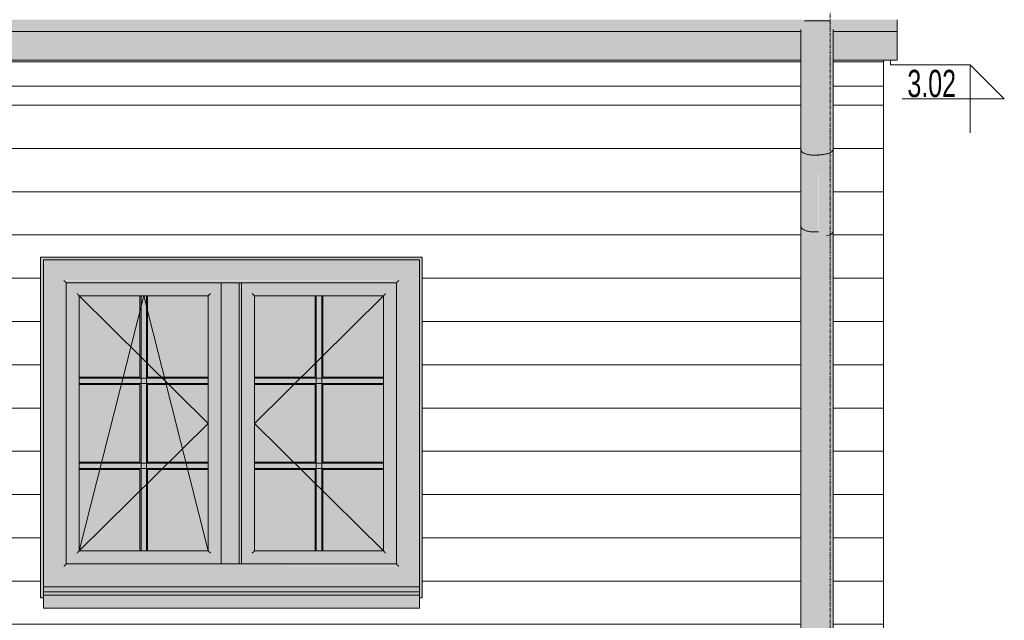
# Model space of a CAD drawing. Header units: centimetres. Extents: x 63249 to 70946, y -123 to 53714.
# Tile 18 of 58: x 66934 to 67295, y 97 to 317. Entities that reach past the tile are written whole.
import ezdxf

# ---------------------------------------------------------------- set-up
doc = ezdxf.new("R2010")
doc.units = ezdxf.units.CM
doc.linetypes.add('Linia siatki', pattern=[2.2225, 1.27, -0.3175, 0.3175, -0.3175])
for name, color, linetype, lineweight in [('A-GLAZ', 7, 'Continuous', 5), ('A-ROOF', 7, 'Continuous', 5), ('A-ROOF-OTLN', 7, 'Continuous', 5), ('A-ROOF-PATT', 7, 'Continuous', 5), ('A-WALL', 7, 'Continuous', 5), ('A-WALL-PATT', 7, 'Continuous', 5), ('G-ANNO-DIMS', 7, 'Continuous', 5), ('P-PIPE', 7, 'Continuous', 5), ('S-GRID', 7, 'Continuous', 5)]:
    doc.layers.add(name, color=color, linetype=linetype, lineweight=lineweight)
doc.styles.add('Arial Narrow', font='ARIALN.TTF', dxfattribs={"width": 0.8, "height": 10})
pattern_1 = [(0, (66372.681, 0), (0, 15.875), [])]

# ---------------------------------------------------------------- blocks, each defined once
blk = doc.blocks.new('ARu Rura spustowa okrągła ___FK_04_0 - Na ziemię _φ10_-9220802-Elewacja w osi 2 - Północna')
at = {"layer": 'P-PIPE', "true_color": 0x383e42}
for points in [[(-63406.11, 267.4), (-63406.11, 316.69), (-63409.8, 316.65), (-63409.8, 316.61), (-63410.14, 315.47), (-63410.46, 314.84), (-63410.57, 314.46), (-63411.01, 313.43), (-63411.11, 312.85), (-63411.11, 269.47), (-63410.94, 268.93), (-63410.44, 268.43), (-63409.65, 268), (-63408.32, 267.63), (-63407.4, 267.47)], [(-63406.11, 267.4), (-63404.66, 267.49), (-63404.88, 267.65), (-63404.88, 316.69), (-63406.11, 316.64), (-63406.11, 268)], [(-63406.11, 239.23), (-63406.11, 267.4), (-63407.4, 267.47), (-63408.61, 267.67), (-63409.65, 268), (-63410.44, 268.43), (-63410.94, 268.93), (-63411.11, 269.47), (-63411.11, 241.31), (-63410.91, 240.74), (-63410.27, 240.18), (-63409.5, 239.8), (-63408.32, 239.46), (-63407.35, 239.3), (-63406.13, 239.24)], [(-63406.11, 239.23), (-63404.66, 239.33), (-63404.66, 267.49), (-63404.82, 267.47), (-63406.11, 267.4), (-63406.11, 239.31)], [(-63411.11, 9.26), (-63410.9, 10.28), (-63410.44, 11.1), (-63409.65, 11.86), (-63408.61, 12.44), (-63407.4, 12.81), (-63406.11, 12.94), (-63406.11, 239.23), (-63407.4, 239.31), (-63408.66, 239.53), (-63409.65, 239.84), (-63410.44, 240.27), (-63410.94, 240.77), (-63411.11, 241.31), (-63411.11, 10)], [(-63406.11, 12.94), (-63405.55, 13.2), (-63404.25, 13.48), (-63403.31, 13.51), (-63402.96, 13.54), (-63402.57, 13.47), (-63401.69, 13.48), (-63401.69, 237.79), (-63401.85, 237.98), (-63402.58, 238.49), (-63403.01, 238.59), (-63403.61, 238.94), (-63404.27, 239.1), (-63404.66, 239.33), (-63405.04, 239.29), (-63406.11, 239.23), (-63406.11, 12.94)], [(-63411.01, 5), (-63410.94, 5.49), (-63410.44, 6.65), (-63409.5, 7.74), (-63408.5, 8.44), (-63407.34, 8.88), (-63406.11, 9.03), (-63406.11, 12.94), (-63407.4, 12.81), (-63408.61, 12.44), (-63409.65, 11.86), (-63410.5, 11), (-63410.94, 10.21), (-63411.11, 9.26), (-63411.09, 5)], [(-63401.41, 5), (-63401.21, 5), (-63401.31, 5.56), (-63401.88, 6.76), (-63402.72, 7.74), (-63403.72, 8.44), (-63404.88, 8.88), (-63406.11, 9.03), (-63407.4, 8.87), (-63408.61, 8.39), (-63409.76, 7.49), (-63410.48, 6.55), (-63410.95, 5.44), (-63411.01, 5), (-63410.81, 5), (-63410.73, 5.49), (-63410.17, 6.67), (-63409.5, 7.5), (-63408.32, 8.3), (-63407.34, 8.69), (-63406.11, 8.84), (-63404.74, 8.63), (-63403.61, 8.15), (-63402.66, 7.43), (-63401.95, 6.55), (-63401.47, 5.44), (-63401.42, 5.06)], [(-63401.21, 5), (-63401.11, 5), (-63401.11, 8.73), (-63401.96, 9.32), (-63403.03, 9.73), (-63404.25, 9.89), (-63405.62, 9.68), (-63405.72, 9.64), (-63406.11, 9.69), (-63406.11, 9.03), (-63404.82, 8.87), (-63403.61, 8.39), (-63402.46, 7.49), (-63401.78, 6.65), (-63401.28, 5.49), (-63401.25, 5.27)], [(-63404.28, 6.03), (-63403.71, 6.2), (-63402.57, 6.9), (-63402.39, 7.09), (-63402.72, 7.5), (-63403.72, 8.23), (-63404.88, 8.69), (-63406.11, 8.84), (-63406.11, 6.59), (-63405.49, 6.3), (-63404.8, 6.17)], [(-63409.97, 5), (-63409.21, 5), (-63409.25, 5.31), (-63409.25, 6.62), (-63409.65, 6.9), (-63409.84, 7.08), (-63410.27, 6.55), (-63410.75, 5.44), (-63410.8, 5), (-63410.2, 5)], [(-63403.39, 5), (-63401.41, 5), (-63401.5, 5.49), (-63402.05, 6.67), (-63402.38, 7.08), (-63402.72, 6.76), (-63403.71, 6.2), (-63404.28, 6.03), (-63404.25, 5), (-63403.71, 5)]]:
    blk.add_hatch(color=250, dxfattribs=at).paths.add_polyline_path(points)
h = blk.add_hatch(color=250, dxfattribs=at)
h.paths.add_polyline_path([(-63406.11, 6.59), (-63406.11, 8.84), (-63407.48, 8.63), (-63407.65, 8.54), (-63408.05, 8.04), (-63407.49, 7.43), (-63406.65, 6.8)])
h.paths.add_polyline_path([(-63409.25, 6.62), (-63409.25, 7.68), (-63409.6, 7.38), (-63409.84, 7.08), (-63409.5, 6.76)])
at = {"layer": 'P-PIPE'}
for p, q in [((-63406.11, 316.69), (-63409.81, 316.69)), ((-63404.88, 316.69), (-63406.11, 316.69)), ((-63411.11, 313.55), (-63411.11, 269.47)), ((-63411.11, 269.47), (-63411.11, 241.31)), ((-63411.11, 241.31), (-63411.11, 9.26)), ((-63411.11, 9.26), (-63411.11, 5)), ((-63401.11, 5), (-63401.11, 8.73))]:
    blk.add_line(p, q, dxfattribs=at)
for major_axis, start_param, end_param in [((-5, 0), 4.712389, 6.126172), ((4.8, 0), 1.570796, 2.978038), ((5, 0), 0.157013, 1.570796), ((4.8, 0), 0.163555, 1.570796)]:
    blk.add_ellipse((-63406.11, 4.26), major_axis=major_axis, ratio=0.95448, start_param=start_param, end_param=end_param, dxfattribs=at)
for points, knots in [([(-63411.11, 269.47), (-63411.11, 269.38), (-63411.08, 269.2), (-63410.95, 268.93), (-63410.74, 268.67), (-63410.36, 268.35), (-63409.69, 267.99), (-63408.64, 267.65), (-63407.42, 267.44), (-63406.55, 267.4), (-63406.11, 267.4)], [0.5, 0.5, 0.5, 0.5, 0.5416667, 0.5833333, 0.625, 0.6666667, 0.75, 0.8333333, 0.9166667, 1, 1, 1, 1]), ([(-63406.11, 267.4), (-63405.67, 267.4), (-63405.18, 267.42), (-63404.71, 267.48), (-63404.65, 267.49)], [0, 0, 0, 0, 0.08333333, 0.09420619, 0.09420619, 0.09420619, 0.09420619]), ([(-63411.11, 241.31), (-63411.11, 241.22), (-63411.08, 241.03), (-63410.95, 240.77), (-63410.74, 240.51), (-63410.36, 240.19), (-63409.69, 239.82), (-63408.64, 239.49), (-63407.42, 239.28), (-63406.55, 239.23), (-63406.11, 239.23)], [0.5, 0.5, 0.5, 0.5, 0.5416667, 0.5833333, 0.625, 0.6666667, 0.75, 0.8333333, 0.9166667, 1, 1, 1, 1]), ([(-63406.11, 239.23), (-63405.67, 239.23), (-63405.18, 239.26), (-63404.71, 239.32), (-63404.65, 239.33)], [0, 0, 0, 0, 0.08333333, 0.09420619, 0.09420619, 0.09420619, 0.09420619]), ([(-63411.11, 9.26), (-63411.11, 9.34), (-63411.1, 9.5), (-63411.06, 9.82), (-63410.98, 10.14), (-63410.85, 10.44), (-63410.69, 10.74), (-63410.45, 11.1), (-63410.09, 11.5), (-63409.66, 11.87), (-63409.16, 12.18), (-63408.44, 12.54), (-63407.42, 12.85), (-63406.55, 12.93), (-63406.11, 12.94)], [0.5, 0.5, 0.5, 0.5, 0.5208333, 0.5416667, 0.5833333, 0.6041667, 0.625, 0.6666667, 0.7083333, 0.75, 0.7916667, 0.8333333, 0.9166667, 1, 1, 1, 1]), ([(-63409.87, 7.07), (-63409.76, 6.96), (-63409.56, 6.8), (-63409.35, 6.66), (-63409.27, 6.6)], [0.71353897, 0.71353897, 0.71353897, 0.71353897, 0.75, 0.77110522, 0.77110522, 0.77110522, 0.77110522]), ([(-63404.26, 6), (-63404.07, 6.06), (-63403.7, 6.2), (-63403.18, 6.45), (-63402.73, 6.74), (-63402.46, 6.96), (-63402.35, 7.07)], [0.125611, 0.125611, 0.125611, 0.125611, 0.1666667, 0.2083333, 0.25, 0.286461, 0.286461, 0.286461, 0.286461])]:
    blk.add_open_spline(points, degree=3, knots=knots, dxfattribs=at)
blk = doc.blocks.new('Windows_S9000-Double-Vent-Window-with-Sashbars - O3 Windows_S9000-Double-Vent-Window-with-Sashbars 2-9090604-Elewacja w osi 2 - Północna')
at = {"layer": 'A-GLAZ', "true_color": 0x7f7f7f}
blk.add_hatch(color=8, dxfattribs=at).paths.add_polyline_path([(-63690.15, 105), (-63689.15, 105), (-63689.15, 229), (-63551.15, 229), (-63551.15, 105), (-63550.15, 105), (-63550.15, 230), (-63690.15, 230), (-63690.15, 105.96)])
at = {"layer": 'A-GLAZ', "true_color": 0x383e42}
h = blk.add_hatch(color=250, dxfattribs=at)
h.paths.add_polyline_path([(-63689.15, 109), (-63551.15, 109), (-63551.15, 229), (-63689.15, 229), (-63689.15, 113.06)])
h.paths.add_polyline_path([(-63638.71, 116.57), (-63681.59, 116.57), (-63681.59, 221.43), (-63558.72, 221.43), (-63558.72, 116.57), (-63633.7, 116.57)])
for points in [[(-63681.59, 116.57), (-63681.01, 117.14), (-63681.01, 220.86), (-63681.59, 221.38), (-63681.59, 116.62)], [(-63559.3, 220.86), (-63558.77, 221.43), (-63681.53, 221.38), (-63681.01, 220.86), (-63559.55, 220.86)], [(-63681.01, 117.14), (-63680.75, 117.4), (-63680.75, 220.6), (-63681.01, 220.86), (-63681.01, 117.4)], [(-63678.96, 220.6), (-63559.55, 220.6), (-63559.3, 220.86), (-63681.01, 220.86), (-63680.75, 220.6)], [(-63623.85, 117.4), (-63623.6, 117.4), (-63623.6, 220.6), (-63623.88, 220.57), (-63623.88, 117.4)], [(-63623.02, 117.4), (-63623.02, 220.6), (-63623.6, 220.6), (-63623.6, 117.4), (-63623.17, 117.4)], [(-63617.29, 117.4), (-63617.29, 220.6), (-63623.02, 220.6), (-63623.02, 117.4), (-63618.67, 117.4)], [(-63617.16, 117.4), (-63616.71, 117.4), (-63616.76, 220.6), (-63617.29, 220.6), (-63617.29, 117.4)], [(-63616.45, 117.4), (-63616.45, 220.6), (-63616.71, 220.6), (-63616.71, 117.4)], [(-63559.3, 117.14), (-63559.3, 220.86), (-63559.55, 220.6), (-63559.55, 117.4)], [(-63558.72, 116.57), (-63558.77, 221.38), (-63559.3, 220.86), (-63559.3, 117.14), (-63558.77, 116.62)], [(-63676.79, 121.37), (-63676.21, 121.94), (-63676.21, 216.06), (-63676.79, 216.63), (-63676.79, 121.48)], [(-63645.66, 216.06), (-63628.4, 216.06), (-63627.82, 216.63), (-63676.79, 216.63), (-63676.21, 216.06), (-63648.72, 216.06)], [(-63676.21, 121.94), (-63675.95, 122.2), (-63676, 215.84), (-63676.21, 216.06), (-63676.21, 122.2)], [(-63675.95, 215.8), (-63628.61, 215.84), (-63628.4, 216.06), (-63676.21, 216.06), (-63676, 215.84)], [(-63651.29, 122.2), (-63651.29, 215.8), (-63653.31, 215.8), (-63653.31, 122.2)], [(-63628.4, 121.94), (-63628.4, 216.06), (-63628.65, 215.8), (-63628.65, 122.2)], [(-63627.82, 121.37), (-63627.82, 216.63), (-63628.4, 216.06), (-63628.4, 121.94), (-63627.93, 121.48)], [(-63612.49, 121.37), (-63611.91, 121.94), (-63611.91, 216.06), (-63612.49, 216.63), (-63612.49, 121.48)], [(-63581.36, 216.06), (-63564.1, 216.06), (-63563.58, 216.63), (-63612.49, 216.63), (-63611.91, 216.06), (-63583.61, 216.06)], [(-63611.91, 121.94), (-63611.65, 122.2), (-63611.7, 215.84), (-63611.91, 216.06), (-63611.91, 122.2)], [(-63593.63, 215.8), (-63564.31, 215.84), (-63564.1, 216.06), (-63611.91, 216.06), (-63611.65, 215.8)], [(-63586.99, 122.2), (-63586.99, 215.8), (-63589.01, 215.8), (-63589.01, 122.2), (-63588.62, 122.2)], [(-63564.1, 121.94), (-63564.1, 216.06), (-63564.35, 215.8), (-63564.35, 122.2)], [(-63563.52, 121.37), (-63563.52, 216.63), (-63564.1, 216.06), (-63564.1, 121.94), (-63563.58, 121.43)], [(-63651.29, 121.37), (-63627.82, 121.37), (-63628.4, 121.94), (-63676.21, 121.94), (-63676.79, 121.37), (-63653.31, 121.37)], [(-63628.65, 121.94), (-63628.4, 121.94), (-63628.69, 122.2), (-63675.95, 122.2), (-63676.21, 121.94), (-63628.69, 121.94)], [(-63563.52, 121.37), (-63564.1, 121.94), (-63611.91, 121.94), (-63612.49, 121.37), (-63563.58, 121.37)], [(-63564.1, 121.94), (-63564.35, 122.2), (-63611.65, 122.2), (-63611.91, 121.94), (-63564.35, 121.94)], [(-63678.96, 116.57), (-63558.77, 116.62), (-63559.3, 117.14), (-63681.01, 117.14), (-63681.53, 116.57), (-63680.75, 116.57)], [(-63559.3, 117.14), (-63559.55, 117.4), (-63680.75, 117.4), (-63680.98, 117.14), (-63559.55, 117.14)]]:
    blk.add_hatch(color=250, dxfattribs=at).paths.add_polyline_path(points)
h = blk.add_hatch(color=250, dxfattribs=at)
h.paths.add_polyline_path([(-63678.96, 117.4), (-63623.88, 117.43), (-63623.88, 220.6), (-63680.75, 220.6), (-63680.75, 117.4)])
h.paths.add_polyline_path([(-63627.82, 121.37), (-63676.79, 121.37), (-63676.79, 216.63), (-63627.82, 216.63), (-63627.82, 121.63)])
h = blk.add_hatch(color=250, dxfattribs=at)
h.paths.add_polyline_path([(-63559.55, 117.4), (-63559.55, 220.6), (-63616.45, 220.6), (-63616.45, 117.4), (-63561.34, 117.4)])
h.paths.add_polyline_path([(-63563.52, 121.37), (-63612.49, 121.37), (-63612.49, 216.63), (-63563.52, 216.63), (-63563.52, 121.63)])
at = {"layer": 'A-GLAZ', "true_color": 0xd7f2ff}
h = blk.add_hatch(color=7, dxfattribs=at)
h.paths.add_polyline_path([(-63675.95, 122.2), (-63653.69, 122.2), (-63653.73, 152.02), (-63675.95, 152.02), (-63675.95, 124.48)])
h.paths.add_polyline_path([(-63633.7, 122.2), (-63628.65, 122.2), (-63628.69, 215.8), (-63650.92, 215.8), (-63650.92, 185.98), (-63628.65, 185.98), (-63628.69, 183.22), (-63650.92, 183.22), (-63650.92, 154.78), (-63628.65, 154.78), (-63628.69, 152.02), (-63650.92, 152.02), (-63650.92, 122.2), (-63638.71, 122.2)])
h.paths.add_polyline_path([(-63673.76, 154.78), (-63653.69, 154.78), (-63653.73, 183.22), (-63675.95, 183.22), (-63675.95, 154.78)])
h.paths.add_polyline_path([(-63673.76, 185.98), (-63653.69, 185.98), (-63653.73, 215.8), (-63675.95, 215.8), (-63675.95, 185.98)])
at = {"layer": 'A-GLAZ', "true_color": 0x383e42}
h = blk.add_hatch(color=250, dxfattribs=at)
h.paths.add_polyline_path([(-63653.58, 122.2), (-63653.31, 122.2), (-63653.31, 152.39), (-63653.69, 152.02), (-63653.69, 122.2)])
h.paths.add_polyline_path([(-63653.31, 154.41), (-63653.31, 183.59), (-63653.69, 183.22), (-63653.69, 154.78)])
h.paths.add_polyline_path([(-63653.31, 185.61), (-63653.31, 215.8), (-63653.69, 215.8), (-63653.69, 185.98)])
h = blk.add_hatch(color=250, dxfattribs=at)
h.paths.add_polyline_path([(-63651.02, 122.2), (-63650.92, 122.2), (-63650.92, 152.02), (-63651.29, 152.39), (-63651.29, 122.2), (-63651.06, 122.2)])
h.paths.add_polyline_path([(-63651.29, 154.41), (-63650.92, 154.78), (-63650.92, 183.22), (-63651.29, 183.59), (-63651.29, 158.74)])
h.paths.add_polyline_path([(-63651.29, 185.61), (-63650.92, 185.98), (-63650.92, 215.8), (-63651.29, 215.8), (-63651.29, 193)])
at = {"layer": 'A-GLAZ', "true_color": 0xd7f2ff}
h = blk.add_hatch(color=7, dxfattribs=at)
h.paths.add_polyline_path([(-63573.6, 122.2), (-63564.35, 122.2), (-63564.35, 152.02), (-63586.62, 152.02), (-63586.62, 122.2), (-63583.61, 122.2)])
h.paths.add_polyline_path([(-63589.39, 122.2), (-63589.39, 152.02), (-63611.65, 152.02), (-63611.65, 122.2), (-63593.63, 122.2)])
h.paths.add_polyline_path([(-63589.39, 154.78), (-63589.39, 183.22), (-63611.65, 183.22), (-63611.65, 154.78), (-63593.63, 154.78)])
h.paths.add_polyline_path([(-63566.27, 154.78), (-63564.35, 154.78), (-63564.35, 183.22), (-63586.62, 183.22), (-63586.62, 154.78), (-63573.6, 154.78)])
h.paths.add_polyline_path([(-63586.62, 185.98), (-63564.35, 185.98), (-63564.35, 215.8), (-63611.65, 215.8), (-63611.65, 185.98), (-63589.39, 185.98), (-63589.39, 215.8), (-63586.62, 215.8), (-63586.62, 187.29)])
at = {"layer": 'A-GLAZ', "true_color": 0x383e42}
h = blk.add_hatch(color=250, dxfattribs=at)
h.paths.add_polyline_path([(-63589.01, 122.2), (-63589.01, 152.39), (-63589.39, 152.02), (-63589.39, 122.2), (-63589.24, 122.2)])
h.paths.add_polyline_path([(-63589.01, 154.41), (-63589.01, 183.59), (-63589.39, 183.22), (-63589.39, 154.78)])
h.paths.add_polyline_path([(-63589.01, 185.61), (-63589.01, 215.8), (-63589.39, 215.8), (-63589.39, 185.98)])
h = blk.add_hatch(color=250, dxfattribs=at)
h.paths.add_polyline_path([(-63586.99, 122.2), (-63586.62, 122.2), (-63586.62, 152.02), (-63586.99, 152.39), (-63586.99, 122.2)])
h.paths.add_polyline_path([(-63586.99, 154.41), (-63586.62, 154.78), (-63586.62, 183.22), (-63586.99, 183.59), (-63586.99, 158.74)])
h.paths.add_polyline_path([(-63586.99, 185.61), (-63586.62, 185.98), (-63586.62, 215.8), (-63586.99, 215.8), (-63586.99, 187.29)])
h = blk.add_hatch(color=250, dxfattribs=at)
h.paths.add_polyline_path([(-63650.92, 185.61), (-63628.65, 185.61), (-63628.69, 185.98), (-63650.92, 185.98), (-63651.29, 185.61)])
h.paths.add_polyline_path([(-63675.95, 185.61), (-63653.31, 185.61), (-63653.73, 185.98), (-63675.95, 185.98), (-63675.95, 185.84)])
h = blk.add_hatch(color=250, dxfattribs=at)
h.paths.add_polyline_path([(-63643.71, 183.59), (-63628.65, 183.59), (-63628.69, 185.61), (-63651.29, 185.61), (-63651.29, 183.59)])
h.paths.add_polyline_path([(-63673.76, 183.59), (-63653.31, 183.59), (-63653.31, 185.61), (-63675.95, 185.61), (-63675.95, 183.59)])
h = blk.add_hatch(color=250, dxfattribs=at)
h.paths.add_polyline_path([(-63593.63, 185.61), (-63589.01, 185.61), (-63589.39, 185.98), (-63611.65, 185.98), (-63611.65, 185.61), (-63598.13, 185.61)])
h.paths.add_polyline_path([(-63564.35, 185.61), (-63564.35, 185.98), (-63586.62, 185.98), (-63586.99, 185.61), (-63573.6, 185.61)])
h = blk.add_hatch(color=250, dxfattribs=at)
h.paths.add_polyline_path([(-63573.6, 183.59), (-63564.35, 183.59), (-63564.35, 185.61), (-63586.99, 185.61), (-63586.99, 183.59), (-63583.61, 183.59)])
h.paths.add_polyline_path([(-63608.66, 183.59), (-63589.01, 183.59), (-63589.01, 185.61), (-63611.65, 185.61), (-63611.65, 183.59)])
h = blk.add_hatch(color=250, dxfattribs=at)
h.paths.add_polyline_path([(-63628.69, 183.22), (-63628.65, 183.22), (-63628.69, 183.59), (-63651.29, 183.59), (-63650.92, 183.22), (-63633.7, 183.22)])
h.paths.add_polyline_path([(-63673.76, 183.22), (-63653.69, 183.22), (-63653.31, 183.59), (-63675.95, 183.59), (-63675.95, 183.22)])
h = blk.add_hatch(color=250, dxfattribs=at)
h.paths.add_polyline_path([(-63586.62, 183.22), (-63564.35, 183.22), (-63564.35, 183.59), (-63586.99, 183.59)])
h.paths.add_polyline_path([(-63611.65, 183.22), (-63589.39, 183.22), (-63589.01, 183.59), (-63611.65, 183.59)])
h = blk.add_hatch(color=250, dxfattribs=at)
h.paths.add_polyline_path([(-63651.29, 154.41), (-63628.65, 154.41), (-63628.69, 154.78), (-63650.92, 154.78)])
h.paths.add_polyline_path([(-63675.95, 154.41), (-63653.31, 154.41), (-63653.73, 154.78), (-63675.95, 154.78), (-63675.95, 154.41)])
h = blk.add_hatch(color=250, dxfattribs=at)
h.paths.add_polyline_path([(-63675.95, 152.39), (-63653.31, 152.39), (-63653.31, 154.41), (-63675.95, 154.41), (-63675.95, 153.03)])
h.paths.add_polyline_path([(-63628.69, 152.39), (-63628.65, 152.39), (-63628.69, 154.41), (-63651.29, 154.41), (-63651.29, 152.39), (-63633.7, 152.39)])
h = blk.add_hatch(color=250, dxfattribs=at)
h.paths.add_polyline_path([(-63628.69, 152.02), (-63628.65, 152.02), (-63628.69, 152.39), (-63651.29, 152.39), (-63650.92, 152.02), (-63633.7, 152.02)])
h.paths.add_polyline_path([(-63673.76, 152.02), (-63653.69, 152.02), (-63653.31, 152.39), (-63675.95, 152.39), (-63675.95, 152.02)])
h = blk.add_hatch(color=250, dxfattribs=at)
h.paths.add_polyline_path([(-63586.99, 154.41), (-63564.35, 154.41), (-63564.35, 154.78), (-63586.62, 154.78)])
h.paths.add_polyline_path([(-63603.65, 154.41), (-63589.01, 154.41), (-63589.39, 154.78), (-63611.65, 154.78), (-63611.65, 154.41), (-63608.66, 154.41)])
h = blk.add_hatch(color=250, dxfattribs=at)
h.paths.add_polyline_path([(-63564.35, 152.39), (-63564.35, 154.41), (-63586.99, 154.41), (-63586.99, 152.39), (-63573.6, 152.39)])
h.paths.add_polyline_path([(-63608.66, 152.39), (-63589.01, 152.39), (-63589.01, 154.41), (-63611.65, 154.41), (-63611.65, 152.39)])
h = blk.add_hatch(color=250, dxfattribs=at)
h.paths.add_polyline_path([(-63586.62, 152.02), (-63564.35, 152.02), (-63564.35, 152.39), (-63586.99, 152.39)])
h.paths.add_polyline_path([(-63608.66, 152.02), (-63589.39, 152.02), (-63589.01, 152.39), (-63611.65, 152.39), (-63611.65, 152.02)])
at = {"layer": 'A-GLAZ', "true_color": 0x787878}
for points in [[(-63551.15, 107.15), (-63551.15, 109), (-63689.15, 109), (-63689.15, 107.15), (-63553.56, 107.15)], [(-63551.74, 105.96), (-63551.15, 106), (-63551.15, 107.15), (-63689.15, 107.15), (-63689.15, 105.96), (-63553.56, 105.96)], [(-63689.15, 101.24), (-63551.15, 101.24), (-63551.15, 105.96), (-63689.15, 105.96), (-63689.15, 101.64)], [(-63628.69, 101.14), (-63551.15, 101.19), (-63551.15, 101.24), (-63689.15, 101.19), (-63689.15, 101.14), (-63633.7, 101.14)]]:
    blk.add_hatch(color=8, dxfattribs=at).paths.add_polyline_path(points)
at = {"layer": 'A-GLAZ'}
for p, q in [((-63689.15, 229), (-63551.15, 229)), ((-63689.15, 109), (-63689.15, 229)), ((-63551.15, 229), (-63551.15, 109)), ((-63680.75, 220.6), (-63681.01, 220.86)), ((-63680.75, 117.4), (-63680.75, 220.6)), ((-63680.75, 220.6), (-63623.85, 220.6)), ((-63623.88, 220.6), (-63623.88, 117.4)), ((-63623.88, 220.6), (-63623.6, 220.6)), ((-63623.88, 117.4), (-63623.88, 220.6)), ((-63623.02, 220.6), (-63623.6, 220.6)), ((-63623.02, 220.6), (-63617.29, 220.6)), ((-63616.71, 220.6), (-63617.29, 220.6)), ((-63617.29, 220.6), (-63617.29, 117.4)), ((-63616.71, 220.6), (-63616.45, 220.6)), ((-63616.46, 220.6), (-63559.55, 220.6)), ((-63616.45, 220.6), (-63616.45, 117.4)), ((-63559.3, 220.86), (-63559.55, 220.6)), ((-63559.55, 220.6), (-63559.55, 117.4)), ((-63675.95, 215.8), (-63676.21, 216.06)), ((-63675.95, 122.2), (-63652.3, 215.8)), ((-63675.95, 215.8), (-63628.65, 169)), ((-63675.95, 215.8), (-63675.95, 185.84)), ((-63653.54, 215.8), (-63675.95, 215.8)), ((-63653.69, 215.8), (-63653.69, 185.98)), ((-63653.58, 215.8), (-63653.31, 215.8)), ((-63653.31, 215.8), (-63651.29, 215.8)), ((-63653.31, 215.8), (-63653.31, 122.2)), ((-63652.3, 215.8), (-63628.65, 122.2)), ((-63651.29, 215.8), (-63651.02, 215.8)), ((-63651.29, 215.8), (-63651.29, 122.2)), ((-63628.65, 215.8), (-63651.06, 215.8)), ((-63650.92, 185.98), (-63650.92, 215.8)), ((-63628.4, 216.06), (-63628.65, 215.8)), ((-63628.65, 185.84), (-63628.65, 215.8)), ((-63611.65, 215.8), (-63611.91, 216.06)), ((-63564.35, 215.8), (-63611.65, 169)), ((-63611.65, 215.8), (-63611.65, 185.84)), ((-63589.24, 215.8), (-63611.65, 215.8)), ((-63589.39, 215.8), (-63589.39, 185.98)), ((-63589.28, 215.8), (-63589.01, 215.8)), ((-63589.01, 215.8), (-63586.99, 215.8)), ((-63589.01, 215.8), (-63589.01, 122.2)), ((-63586.99, 215.8), (-63586.72, 215.8)), ((-63586.99, 215.8), (-63586.99, 122.2)), ((-63564.35, 215.8), (-63586.76, 215.8)), ((-63586.62, 185.98), (-63586.62, 215.8)), ((-63564.1, 216.06), (-63564.35, 215.8)), ((-63564.35, 185.84), (-63564.35, 215.8)), ((-63675.95, 185.98), (-63653.73, 185.98)), ((-63675.95, 185.61), (-63675.95, 185.88)), ((-63675.95, 183.59), (-63675.95, 185.61)), ((-63675.95, 185.61), (-63628.65, 185.61)), ((-63650.92, 185.98), (-63628.65, 185.98)), ((-63628.65, 185.88), (-63628.65, 185.61)), ((-63628.65, 185.61), (-63628.65, 183.59)), ((-63611.65, 185.98), (-63589.39, 185.98)), ((-63611.65, 185.61), (-63611.65, 185.88)), ((-63611.65, 183.59), (-63611.65, 185.61)), ((-63611.65, 185.61), (-63564.35, 185.61)), ((-63586.62, 185.98), (-63564.35, 185.98)), ((-63564.35, 185.88), (-63564.35, 185.61)), ((-63564.35, 185.61), (-63564.35, 183.59)), ((-63675.95, 183.32), (-63675.95, 183.59)), ((-63675.95, 183.59), (-63628.65, 183.59)), ((-63675.95, 183.36), (-63675.95, 154.64)), ((-63653.73, 183.22), (-63675.95, 183.22)), ((-63653.69, 183.22), (-63653.69, 154.78)), ((-63628.65, 183.22), (-63650.92, 183.22)), ((-63650.92, 154.78), (-63650.92, 183.22)), ((-63628.65, 183.59), (-63628.65, 183.32)), ((-63628.65, 154.64), (-63628.65, 183.36)), ((-63611.65, 183.32), (-63611.65, 183.59)), ((-63611.65, 183.59), (-63564.35, 183.59)), ((-63611.65, 183.36), (-63611.65, 154.64)), ((-63589.39, 183.22), (-63611.65, 183.22)), ((-63589.39, 183.22), (-63589.39, 154.78)), ((-63564.35, 183.22), (-63586.62, 183.22)), ((-63586.62, 154.78), (-63586.62, 183.22)), ((-63564.35, 183.59), (-63564.35, 183.32)), ((-63564.35, 154.64), (-63564.35, 183.36)), ((-63628.65, 169), (-63675.95, 122.2)), ((-63611.65, 169), (-63564.35, 122.2)), ((-63675.95, 154.78), (-63653.73, 154.78)), ((-63675.95, 154.41), (-63675.95, 154.68)), ((-63675.95, 152.39), (-63675.95, 154.41)), ((-63675.95, 154.41), (-63628.65, 154.41)), ((-63675.95, 152.12), (-63675.95, 152.39)), ((-63675.95, 152.39), (-63628.65, 152.39)), ((-63675.95, 152.16), (-63675.95, 122.2)), ((-63653.73, 152.02), (-63675.95, 152.02)), ((-63653.69, 152.02), (-63653.69, 122.2)), ((-63650.92, 154.78), (-63628.65, 154.78)), ((-63650.92, 122.2), (-63650.92, 152.02)), ((-63628.65, 152.02), (-63650.92, 152.02)), ((-63628.65, 154.68), (-63628.65, 154.41)), ((-63628.65, 154.41), (-63628.65, 152.39)), ((-63628.65, 152.39), (-63628.65, 152.12)), ((-63628.65, 122.2), (-63628.65, 152.16)), ((-63611.65, 154.78), (-63589.39, 154.78)), ((-63611.65, 154.41), (-63611.65, 154.68)), ((-63611.65, 152.39), (-63611.65, 154.41)), ((-63611.65, 154.41), (-63564.35, 154.41)), ((-63611.65, 152.12), (-63611.65, 152.39)), ((-63611.65, 152.39), (-63564.35, 152.39)), ((-63611.65, 152.16), (-63611.65, 122.2)), ((-63589.39, 152.02), (-63611.65, 152.02)), ((-63589.39, 152.02), (-63589.39, 122.2)), ((-63586.62, 154.78), (-63564.35, 154.78)), ((-63564.35, 152.02), (-63586.62, 152.02)), ((-63586.62, 122.2), (-63586.62, 152.02)), ((-63564.35, 154.68), (-63564.35, 154.41)), ((-63564.35, 154.41), (-63564.35, 152.39)), ((-63564.35, 152.39), (-63564.35, 152.12)), ((-63564.35, 122.2), (-63564.35, 152.16)), ((-63675.95, 122.2), (-63676.21, 121.94)), ((-63675.95, 122.2), (-63653.54, 122.2)), ((-63653.31, 122.2), (-63653.58, 122.2)), ((-63651.29, 122.2), (-63653.31, 122.2)), ((-63651.02, 122.2), (-63651.29, 122.2)), ((-63651.06, 122.2), (-63628.65, 122.2)), ((-63628.65, 122.2), (-63628.4, 121.94)), ((-63611.65, 122.2), (-63611.91, 121.94)), ((-63611.65, 122.2), (-63589.24, 122.2)), ((-63589.01, 122.2), (-63589.28, 122.2)), ((-63586.99, 122.2), (-63589.01, 122.2)), ((-63586.72, 122.2), (-63586.99, 122.2)), ((-63586.76, 122.2), (-63564.35, 122.2)), ((-63564.35, 122.2), (-63564.1, 121.94)), ((-63681.01, 117.14), (-63680.75, 117.4)), ((-63623.85, 117.4), (-63680.75, 117.4)), ((-63623.6, 117.4), (-63623.88, 117.4)), ((-63623.6, 117.4), (-63623.02, 117.4)), ((-63617.29, 117.4), (-63623.02, 117.4)), ((-63617.29, 117.4), (-63616.71, 117.4)), ((-63616.45, 117.4), (-63616.71, 117.4)), ((-63559.55, 117.4), (-63616.46, 117.4)), ((-63559.3, 117.14), (-63559.55, 117.4)), ((-63551.15, 109), (-63689.15, 109)), ((-63689.15, 107.15), (-63689.15, 109)), ((-63551.15, 109), (-63551.15, 107.15)), ((-63689.15, 105.96), (-63689.15, 107.15)), ((-63551.15, 107.15), (-63689.15, 107.15)), ((-63689.15, 101.24), (-63689.15, 105.96)), ((-63551.15, 105.96), (-63689.15, 105.96)), ((-63551.15, 107.15), (-63551.15, 105.96)), ((-63551.15, 105.96), (-63551.15, 101.24)), ((-63689.15, 101.24), (-63689.15, 101.14)), ((-63551.15, 101.14), (-63551.15, 101.24)), ((-63689.15, 101.14), (-63551.15, 101.14))]:
    blk.add_line(p, q, dxfattribs=at)
for points, knots in [([(-63681.01, 220.86), (-63681.02, 220.87), (-63681.05, 220.9), (-63681.11, 220.96), (-63681.15, 221), (-63681.19, 221.04), (-63681.22, 221.07), (-63681.25, 221.1), (-63681.3, 221.15), (-63681.36, 221.2), (-63681.46, 221.3), (-63681.53, 221.38), (-63681.59, 221.43)], [-1, -1, -1, -1, -0.8, -0.7, -0.6, -0.55, -0.5, -0.45, -0.4, -0.3, -0.2, 0, 0, 0, 0]), ([(-63558.72, 221.43), (-63558.77, 221.38), (-63558.85, 221.3), (-63558.95, 221.2), (-63559.01, 221.15), (-63559.05, 221.1), (-63559.09, 221.06), (-63559.13, 221.02), (-63559.17, 220.98), (-63559.2, 220.95), (-63559.25, 220.9), (-63559.28, 220.87), (-63559.3, 220.86)], [0, 0, 0, 0, 0.2, 0.3, 0.4, 0.45, 0.5, 0.6, 0.65, 0.7, 0.8, 1, 1, 1, 1]), ([(-63676.21, 216.06), (-63676.22, 216.07), (-63676.25, 216.1), (-63676.31, 216.16), (-63676.35, 216.2), (-63676.39, 216.24), (-63676.42, 216.27), (-63676.45, 216.3), (-63676.5, 216.35), (-63676.56, 216.4), (-63676.66, 216.5), (-63676.73, 216.58), (-63676.79, 216.63)], [0, 0, 0, 0, 0.2, 0.3, 0.4, 0.45, 0.5, 0.55, 0.6, 0.7, 0.8, 1, 1, 1, 1]), ([(-63627.82, 216.63), (-63627.87, 216.58), (-63627.95, 216.5), (-63628.05, 216.4), (-63628.11, 216.35), (-63628.15, 216.3), (-63628.19, 216.26), (-63628.23, 216.22), (-63628.27, 216.18), (-63628.3, 216.15), (-63628.35, 216.1), (-63628.38, 216.07), (-63628.4, 216.06)], [-1, -1, -1, -1, -0.8, -0.7, -0.6, -0.55, -0.5, -0.4, -0.35, -0.3, -0.2, 0, 0, 0, 0]), ([(-63611.91, 216.06), (-63611.92, 216.07), (-63611.95, 216.1), (-63612.01, 216.16), (-63612.05, 216.2), (-63612.09, 216.24), (-63612.12, 216.27), (-63612.15, 216.3), (-63612.2, 216.35), (-63612.26, 216.4), (-63612.36, 216.5), (-63612.43, 216.58), (-63612.49, 216.63)], [0, 0, 0, 0, 0.2, 0.3, 0.4, 0.45, 0.5, 0.55, 0.6, 0.7, 0.8, 1, 1, 1, 1]), ([(-63563.52, 216.63), (-63563.57, 216.58), (-63563.65, 216.5), (-63563.75, 216.4), (-63563.81, 216.35), (-63563.85, 216.3), (-63563.89, 216.26), (-63563.93, 216.22), (-63563.97, 216.18), (-63564, 216.15), (-63564.05, 216.1), (-63564.08, 216.07), (-63564.1, 216.06)], [-1, -1, -1, -1, -0.8, -0.7, -0.6, -0.55, -0.5, -0.4, -0.35, -0.3, -0.2, 0, 0, 0, 0]), ([(-63676.21, 121.94), (-63676.22, 121.93), (-63676.25, 121.9), (-63676.31, 121.84), (-63676.35, 121.8), (-63676.39, 121.76), (-63676.42, 121.73), (-63676.45, 121.7), (-63676.5, 121.65), (-63676.56, 121.6), (-63676.66, 121.5), (-63676.73, 121.42), (-63676.79, 121.37)], [0, 0, 0, 0, 0.2, 0.3, 0.4, 0.45, 0.5, 0.55, 0.6, 0.7, 0.8, 1, 1, 1, 1]), ([(-63628.4, 121.94), (-63628.38, 121.93), (-63628.35, 121.9), (-63628.3, 121.84), (-63628.25, 121.8), (-63628.21, 121.76), (-63628.18, 121.73), (-63628.15, 121.7), (-63628.11, 121.65), (-63628.05, 121.6), (-63627.95, 121.5), (-63627.87, 121.42), (-63627.82, 121.37)], [0, 0, 0, 0, 0.2, 0.3, 0.4, 0.45, 0.5, 0.55, 0.6, 0.7, 0.8, 1, 1, 1, 1]), ([(-63611.91, 121.94), (-63611.92, 121.93), (-63611.95, 121.9), (-63612.01, 121.84), (-63612.05, 121.8), (-63612.09, 121.76), (-63612.12, 121.73), (-63612.15, 121.7), (-63612.2, 121.65), (-63612.26, 121.6), (-63612.36, 121.5), (-63612.43, 121.42), (-63612.49, 121.37)], [0, 0, 0, 0, 0.2, 0.3, 0.4, 0.45, 0.5, 0.55, 0.6, 0.7, 0.8, 1, 1, 1, 1]), ([(-63564.1, 121.94), (-63564.08, 121.93), (-63564.05, 121.9), (-63564, 121.84), (-63563.95, 121.8), (-63563.91, 121.76), (-63563.88, 121.73), (-63563.85, 121.7), (-63563.81, 121.65), (-63563.75, 121.6), (-63563.65, 121.5), (-63563.57, 121.42), (-63563.52, 121.37)], [0, 0, 0, 0, 0.2, 0.3, 0.4, 0.45, 0.5, 0.55, 0.6, 0.7, 0.8, 1, 1, 1, 1]), ([(-63681.59, 116.57), (-63681.54, 116.62), (-63681.46, 116.7), (-63681.36, 116.8), (-63681.3, 116.85), (-63681.25, 116.9), (-63681.21, 116.94), (-63681.17, 116.98), (-63681.14, 117.02), (-63681.1, 117.05), (-63681.05, 117.1), (-63681.02, 117.13), (-63681.01, 117.14)], [0, 0, 0, 0, 0.2, 0.3, 0.4, 0.45, 0.5, 0.6, 0.65, 0.7, 0.8, 1, 1, 1, 1]), ([(-63558.72, 116.57), (-63558.77, 116.62), (-63558.85, 116.7), (-63558.95, 116.8), (-63559.01, 116.85), (-63559.05, 116.9), (-63559.09, 116.94), (-63559.13, 116.98), (-63559.17, 117.02), (-63559.2, 117.05), (-63559.25, 117.1), (-63559.28, 117.13), (-63559.3, 117.14)], [0, 0, 0, 0, 0.2, 0.3, 0.4, 0.45, 0.5, 0.6, 0.65, 0.7, 0.8, 1, 1, 1, 1])]:
    blk.add_open_spline(points, degree=3, knots=knots, dxfattribs=at)
blk = doc.blocks.new('ARu Rura spustowa okrągła ___FK_04_0 - Na ziemię _φ10_-9220853-Elewacja w osi 2 - Północna')
at = {"layer": 'P-PIPE', "true_color": 0x383e42}
for points in [[(-63404.25, 267.57), (-63404.25, 316.69), (-63404.88, 316.64), (-63404.88, 267.61), (-63404.82, 267.61)], [(-63404.25, 267.57), (-63402.96, 267.65), (-63401.75, 267.85), (-63400.72, 268.18), (-63399.92, 268.61), (-63399.42, 269.11), (-63399.25, 269.65), (-63399.29, 313.13), (-63399.45, 313.68), (-63400.29, 315.49), (-63400.63, 316.69), (-63404.25, 316.64), (-63404.25, 270.09)], [(-63404.25, 239.09), (-63404.25, 267.57), (-63404.75, 267.55), (-63404.66, 267.47), (-63404.61, 239.31), (-63404.27, 239.09)], [(-63401.69, 237.79), (-63400.72, 238.1), (-63399.92, 238.53), (-63399.42, 239.03), (-63399.25, 239.56), (-63399.25, 269.65), (-63399.42, 269.11), (-63399.92, 268.61), (-63400.72, 268.18), (-63401.75, 267.85), (-63403.31, 267.63), (-63404.25, 267.56), (-63404.24, 239.09), (-63403.61, 238.94), (-63402.92, 238.56), (-63402.57, 238.49), (-63401.75, 237.87)], [(-63399.25, 10.31), (-63399.25, 239.56), (-63399.42, 239.03), (-63399.92, 238.53), (-63400.72, 238.1), (-63401.69, 237.77), (-63401.69, 13.45), (-63400.72, 12.91), (-63399.92, 12.14), (-63399.42, 11.26), (-63399.38, 11)], [(-63399.25, 5.31), (-63399.25, 10.31), (-63399.45, 11.31), (-63399.92, 12.14), (-63400.88, 13), (-63401.78, 13.45), (-63402.87, 13.53), (-63403.05, 13.54), (-63404.09, 13.48), (-63404.25, 13.48), (-63404.25, 10.08), (-63402.96, 9.92), (-63401.75, 9.44), (-63400.61, 8.54), (-63399.92, 7.69), (-63399.42, 6.54)], [(-63405.11, 5), (-63404.28, 5), (-63404.28, 6.03), (-63405.49, 6.3), (-63406.65, 6.8), (-63407.79, 7.71), (-63408.05, 8.04), (-63408.48, 7.43), (-63408.9, 6.42), (-63409.05, 5.31), (-63409.01, 5), (-63405.49, 5)], [(-63401.11, 7.67), (-63400.72, 7.95), (-63400.52, 8.13), (-63401, 8.65), (-63401.11, 8.68), (-63401.11, 7.81)], [(-63399.59, 5), (-63399.49, 5), (-63399.45, 5.31), (-63399.64, 6.54), (-63400.19, 7.72), (-63400.52, 8.13), (-63400.86, 7.81), (-63401.11, 7.67), (-63401.11, 5), (-63399.62, 5)]]:
    blk.add_hatch(color=250, dxfattribs=at).paths.add_polyline_path(points)
h = blk.add_hatch(color=250, dxfattribs=at)
h.paths.add_polyline_path([(-63409.25, 5.31), (-63409.08, 6.54), (-63408.5, 7.79), (-63408.09, 8.39), (-63408.61, 8.15), (-63409.25, 7.63), (-63409.25, 6.2)])
h.paths.add_polyline_path([(-63406.11, 9.69), (-63405.55, 9.92), (-63404.25, 10.08), (-63404.26, 13.48), (-63404.82, 13.33), (-63405.68, 13.14), (-63406.11, 12.94), (-63406.11, 10.28)])
h = blk.add_hatch(color=250, dxfattribs=at)
h.paths.add_polyline_path([(-63399.49, 5), (-63399.29, 5), (-63399.25, 5.31), (-63399.45, 6.61), (-63400.02, 7.81), (-63400.86, 8.79), (-63401.96, 9.52), (-63403.07, 9.93), (-63404.25, 10.08), (-63405.55, 9.92), (-63406.11, 9.69), (-63405.62, 9.68), (-63405.49, 9.73), (-63404.25, 9.89), (-63402.88, 9.68), (-63401.75, 9.2), (-63400.76, 8.43), (-63400.02, 7.43), (-63399.62, 6.49), (-63399.45, 5.31)])
h.paths.add_polyline_path([(-63409.01, 5), (-63409.05, 5.31), (-63408.87, 6.54), (-63408.31, 7.72), (-63407.71, 8.54), (-63408.02, 8.39), (-63408.67, 7.49), (-63409.09, 6.49), (-63409.25, 5.31), (-63409.16, 5), (-63409.05, 5)])
at = {"layer": 'P-PIPE'}
for p, q in [((-63404.25, 316.69), (-63404.88, 316.69)), ((-63400.62, 316.69), (-63404.25, 316.69)), ((-63399.25, 269.65), (-63399.25, 313.51)), ((-63399.25, 239.56), (-63399.25, 269.65)), ((-63399.25, 10.31), (-63399.25, 239.56)), ((-63409.25, 7.68), (-63409.25, 5.31)), ((-63399.25, 5.31), (-63399.25, 10.31))]:
    blk.add_line(p, q, dxfattribs=at)
for major_axis, start_param, end_param in [((5, 0), 2.421726, 3.206571), ((4.8, 0), 2.338907, 3.209279), ((-5, 0), 4.712389, 5.096274), ((4.8, 0), 1.570796, 1.882558), ((5, 0), 6.218207, 7.853982), ((4.8, 0), 6.215499, 7.853982)]:
    blk.add_ellipse((-63404.25, 5.31), major_axis=major_axis, ratio=0.95448, start_param=start_param, end_param=end_param, dxfattribs=at)
blk.add_open_spline([(-63404.88, 267.59), (-63404.67, 267.58), (-63404.46, 267.58), (-63404.25, 267.57)], degree=3, dxfattribs=at)
for points, knots in [([(-63404.25, 267.57), (-63403.82, 267.58), (-63402.94, 267.62), (-63401.72, 267.83), (-63400.68, 268.16), (-63400.01, 268.53), (-63399.62, 268.85), (-63399.41, 269.11), (-63399.28, 269.37), (-63399.25, 269.56), (-63399.25, 269.65)], [0, 0, 0, 0, 0.0833333, 0.1666667, 0.25, 0.3333333, 0.375, 0.4166667, 0.4583333, 0.5, 0.5, 0.5, 0.5]), ([(-63401.68, 237.79), (-63401.33, 237.87), (-63400.66, 238.09), (-63400.01, 238.44), (-63399.62, 238.77), (-63399.41, 239.03), (-63399.28, 239.29), (-63399.25, 239.47), (-63399.25, 239.56)], [0.1717195, 0.1717195, 0.1717195, 0.1717195, 0.25, 0.3333333, 0.375, 0.4166667, 0.4583333, 0.5, 0.5, 0.5, 0.5]), ([(-63401.68, 13.46), (-63401.52, 13.39), (-63401.18, 13.22), (-63400.71, 12.91), (-63400.27, 12.55), (-63399.91, 12.15), (-63399.62, 11.72), (-63399.41, 11.26), (-63399.28, 10.79), (-63399.25, 10.47), (-63399.25, 10.31)], [0.1717195, 0.1717195, 0.1717195, 0.1717195, 0.2083333, 0.25, 0.2916667, 0.3333333, 0.375, 0.4166667, 0.4583333, 0.5, 0.5, 0.5, 0.5]), ([(-63401.09, 7.65), (-63401.01, 7.7), (-63400.8, 7.85), (-63400.61, 8.01), (-63400.49, 8.11)], [0.22889478, 0.22889478, 0.22889478, 0.22889478, 0.25, 0.28646103, 0.28646103, 0.28646103, 0.28646103])]:
    blk.add_open_spline(points, degree=3, knots=knots, dxfattribs=at)
blk = doc.blocks.new('Rzędne punktów - Znacznik rzędnej-817464-Elewacja w osi 2 - Północna')
at = {"layer": 'G-ANNO-DIMS'}
for p, q in [((-63821.57, 0), (-63821.57, 25)), ((-63834.07, 12.5), (-63821.57, 0)), ((-63834.07, 12.5), (-63796.57, 12.5))]:
    blk.add_line(p, q, dxfattribs=at)

msp = doc.modelspace()

# ---------------------------------------------------------------- hatches: boundary and pattern name
at = {"layer": 'A-ROOF-OTLN', "true_color": 0x383e42}
msp.add_hatch(color=250, dxfattribs=at).paths.add_polyline_path([(66121.98, 312.85), (66146.32, 312.85), (66146.42, 313.01), (66146.61, 313.12), (66146.91, 313.48), (66147.2, 313.66), (66147.71, 314.24), (66148.05, 314.46), (66148.74, 315.22), (66149.17, 315.47), (66149.36, 315.67), (66153.13, 315.67), (66153.37, 315.44), (66153.74, 315.22), (66154.47, 314.44), (66154.78, 314.24), (66155.32, 313.65), (66155.63, 313.41), (66155.94, 313.08), (66156.07, 313.01), (66156.17, 312.85), (67220.72, 312.86), (67220.74, 313.13), (67220.89, 313.7), (67221.27, 314.49), (67221.39, 314.92), (67221.7, 315.5), (67222.03, 316.69), (67231.2, 316.64), (67231.21, 316.61), (67231.55, 315.47), (67231.91, 314.8), (67232.01, 314.46), (67232.47, 313.41), (67232.58, 312.85), (67256.01, 312.85), (67256.01, 317.13), (66121.98, 317.13), (66121.98, 312.91)])
at = {"layer": 'A-ROOF-PATT', "true_color": 0xc7ae96}
h = msp.add_hatch(color=253, dxfattribs=at)
h.paths.add_polyline_path([(66121.98, 302.33), (66146.24, 302.33), (66146.24, 312.85), (66121.98, 312.85), (66121.98, 307)])
h.paths.add_polyline_path([(67249.61, 302.33), (67256.01, 302.33), (67256.01, 312.85), (67232.58, 312.85), (67232.58, 302.33), (67238.53, 302.33)])
h.paths.add_polyline_path([(66857.9, 302.33), (67220.72, 302.33), (67220.72, 312.85), (66156.24, 312.85), (66156.24, 302.33), (66837.87, 302.33)])
at = {"layer": 'A-ROOF-PATT'}
h = msp.add_hatch(dxfattribs=at)
h.set_pattern_fill('FP_4', color=256, style=0, pattern_type=2)
h.set_pattern_definition(pattern_1)
h.paths.add_polyline_path([(66126.98, 292.77), (66146.24, 292.77), (66146.24, 302.33), (66126.98, 302.33), (66126.98, 295.78)])
h.paths.add_polyline_path([(66817.83, 292.77), (67220.72, 292.77), (67220.72, 302.33), (66156.24, 302.33), (66156.24, 292.77), (66777.77, 292.77)])
h.paths.add_polyline_path([(67251.01, 292.77), (67251.01, 302.33), (67232.58, 302.33), (67232.58, 292.77), (67238.53, 292.77)])
at = {"layer": 'A-WALL-PATT'}
h = msp.add_hatch(dxfattribs=at)
h.set_pattern_fill('FP_4', color=256, style=0, pattern_type=2)
h.set_pattern_definition(pattern_1)
h.paths.add_polyline_path([(66126.98, 25), (66146.24, 25), (66146.24, 292.77), (66126.98, 292.77), (66126.98, 90.22)])
h.paths.add_polyline_path([(66156.24, 25), (66591.58, 25), (66591.58, 247), (66785.58, 247), (66785.58, 25), (67214.18, 25), (67214.18, 292.77), (66156.24, 292.77), (66156.24, 27.41)])
h.paths.add_polyline_path([(66397.13, 101.14), (66297.28, 101.19), (66297.28, 105), (66296.28, 105), (66296.28, 230), (66436.28, 230), (66436.28, 105), (66435.28, 105), (66435.28, 101.14), (66407.15, 101.14)])
h.paths.add_polyline_path([(67080.68, 101.14), (66942.68, 101.19), (66942.68, 105), (66941.68, 105), (66941.68, 230), (67081.68, 230), (67081.68, 105), (67080.68, 105), (67080.68, 101.14)])
h = msp.add_hatch(dxfattribs=at)
h.set_pattern_fill('FP_4', color=256, style=0, pattern_type=2)
h.set_pattern_definition(pattern_1)
h.paths.add_polyline_path([(67214.18, 25), (67220.72, 25), (67220.72, 292.77), (67214.18, 292.77), (67214.18, 33.12)])
h.paths.add_polyline_path([(67238.53, 25), (67250.98, 25), (67250.98, 292.77), (67232.58, 292.77), (67232.58, 25), (67233.52, 25)])

# ---------------------------------------------------------------- linework, layer by layer
at = {"layer": 'A-ROOF'}
for p, q in [((67251.01, 302.33), (67251.01, 292.77)), ((66156.24, 292.77), (67220.72, 292.77)), ((67232.58, 292.77), (67251.01, 292.77))]:
    msp.add_line(p, q, dxfattribs=at)
at = {"layer": 'A-ROOF-OTLN'}
for p, q in [((67256.01, 302.33), (67256.01, 317.13)), ((66156.07, 312.83), (67220.72, 312.83)), ((67232.58, 312.83), (67256.01, 312.83)), ((67220.72, 302.33), (66156.24, 302.33)), ((67256.01, 302.33), (67232.58, 302.33))]:
    msp.add_line(p, q, dxfattribs=at)
at = {"layer": 'A-WALL'}
for p, q in [((67250.98, 292.77), (67250.98, 25)), ((66941.68, 105), (66941.68, 230)), ((66941.68, 230), (67081.68, 230)), ((67081.68, 230), (67081.68, 105)), ((66942.68, 105), (66941.68, 105)), ((67081.68, 105), (67080.68, 105))]:
    msp.add_line(p, q, dxfattribs=at)
at = {"layer": 'G-ANNO-DIMS'}
for p, q in [((67253.57, 302.33), (67253.57, 300.62)), ((67253.57, 300.62), (67282.88, 300.62))]:
    msp.add_line(p, q, dxfattribs=at)
at = {"layer": 'S-GRID', "color": 9, "linetype": 'Linia siatki', "true_color": 0xc0c0c0}
msp.add_line((67231.43, -77.84), (67231.43, 648.24), dxfattribs=at)

# ---------------------------------------------------------------- block references
at = {"layer": 'A-GLAZ'}
msp.add_blockref('Windows_S9000-Double-Vent-Window-with-Sashbars - O3 Windows_S9000-Double-Vent-Window-with-Sashbars 2-9090604-Elewacja w osi 2 - Północna', (130631.83, 0), dxfattribs=at)
at = {"layer": 'G-ANNO-DIMS', "rotation": 180}
msp.add_blockref('Rzędne punktów - Znacznik rzędnej-817464-Elewacja w osi 2 - Północna', (3461.31, 300.62), dxfattribs=at)
at = {"layer": 'P-PIPE'}
for name in ['ARu Rura spustowa okrągła ___FK_04_0 - Na ziemię _φ10_-9220802-Elewacja w osi 2 - Północna', 'ARu Rura spustowa okrągła ___FK_04_0 - Na ziemię _φ10_-9220853-Elewacja w osi 2 - Północna']:
    msp.add_blockref(name, (130631.83, 0), dxfattribs=at)

# ---------------------------------------------------------------- texts
at = {"layer": 'G-ANNO-DIMS', "insert": (67259.81, 298.73), "char_height": 10, "width": 21.4907, "attachment_point": 1, "line_spacing_factor": 0.974696, "style": 'Arial Narrow'}
msp.add_mtext('3.02', dxfattribs=at)

doc.saveas('drawing.dxf')
